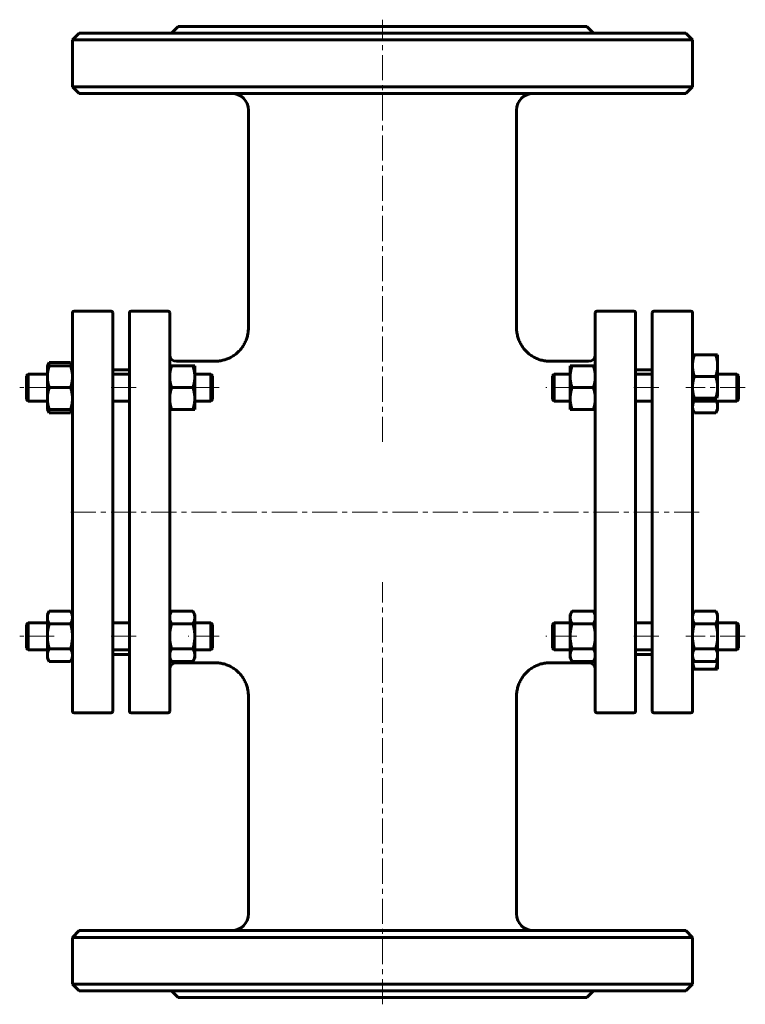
# Model space of a CAD drawing. Header units: millimetres. Extents: x 258 to 474, y 50 to 344.
import ezdxf

# ---------------------------------------------------------------- set-up
doc = ezdxf.new("R2010")
doc.units = ezdxf.units.MM
doc.linetypes.add('K5LT_AXLED', pattern=[12, 7.5, -1.5, 1.5, -1.5])
doc.linetypes.add('K5LT_BASIC', pattern=[0])
doc.layers.add('Системный слой (1)', color=7, linetype='Continuous', true_color=0x6c6c6c)

# ---------------------------------------------------------------- blocks, each defined once
blk = doc.blocks.new('U0')
at = {"layer": 'Системный слой (1)', "linetype": 'K5LT_BASIC', "lineweight": 60}
for p, q in [((465.94, 153.62), (465.94, 153.65)), ((465.94, 153.6), (465.94, 153.62)), ((465.94, 153.58), (465.94, 153.6))]:
    blk.add_line(p, q, dxfattribs=at)
blk = doc.blocks.new('U1')
at = {"layer": 'Системный слой (1)', "linetype": 'K5LT_BASIC', "lineweight": 60}
for p, q in [((458.44, 153.65), (458.44, 153.62)), ((458.44, 153.62), (458.44, 153.6)), ((458.44, 153.6), (458.44, 153.58))]:
    blk.add_line(p, q, dxfattribs=at)
blk = doc.blocks.new('U2')
at = {"layer": 'Системный слой (1)', "linetype": 'K5LT_BASIC', "lineweight": 60}
for p, q in [((266.07, 227.9), (266.19, 227.57)), ((266.19, 227.57), (266.34, 227.24)), ((266.34, 227.24), (266.52, 226.89))]:
    blk.add_line(p, q, dxfattribs=at)
blk = doc.blocks.new('U3')
at = {"layer": 'Системный слой (1)', "linetype": 'K5LT_BASIC', "lineweight": 60}
for p, q in [((266.19, 241.22), (266.07, 240.9)), ((266.34, 241.55), (266.19, 241.22)), ((266.52, 241.9), (266.34, 241.55))]:
    blk.add_line(p, q, dxfattribs=at)
blk = doc.blocks.new('U4')
at = {"layer": 'Системный слой (1)', "linetype": 'K5LT_BASIC', "lineweight": 60}
for p, q in [((272.86, 226.89), (273.05, 227.24)), ((273.05, 227.24), (273.2, 227.57)), ((273.2, 227.57), (273.31, 227.9))]:
    blk.add_line(p, q, dxfattribs=at)
blk = doc.blocks.new('U5')
at = {"layer": 'Системный слой (1)', "linetype": 'K5LT_BASIC', "lineweight": 60}
for p, q in [((273.05, 241.55), (272.86, 241.9)), ((273.2, 241.22), (273.05, 241.55)), ((273.31, 240.9), (273.2, 241.22))]:
    blk.add_line(p, q, dxfattribs=at)
blk = doc.blocks.new('U6')
at = {"layer": 'Системный слой (1)', "linetype": 'K5LT_BASIC', "lineweight": 60}
for p, q in [((304.44, 152.27), (315.94, 152.27)), ((415.94, 152.27), (427.44, 152.27))]:
    blk.add_line(p, q, dxfattribs=at)
blk = doc.blocks.new('U7')
at = {"layer": 'Системный слой (1)', "linetype": 'K5LT_BASIC', "lineweight": 60}
for p, q in [((304.44, 242.27), (315.94, 242.27)), ((415.94, 242.27), (427.44, 242.27))]:
    blk.add_line(p, q, dxfattribs=at)
blk = doc.blocks.new('U8')
at = {"layer": 'Системный слой (1)', "linetype": 'K5LT_BASIC', "lineweight": 60}
for p, q in [((458.64, 229.83), (458.49, 229.29)), ((458.89, 230.4), (458.64, 229.83)), ((458.49, 229.29), (458.44, 228.77))]:
    blk.add_line(p, q, dxfattribs=at)
blk = doc.blocks.new('U9')
at = {"layer": 'Системный слой (1)', "linetype": 'K5LT_BASIC', "lineweight": 60}
for p, q in [((465.75, 229.83), (465.5, 230.4)), ((465.89, 229.29), (465.75, 229.83)), ((465.94, 228.77), (465.89, 229.29))]:
    blk.add_line(p, q, dxfattribs=at)

msp = doc.modelspace()

# ---------------------------------------------------------------- linework, layer by layer
at = {"layer": 'Системный слой (1)', "linetype": 'K5LT_AXLED', "lineweight": 18}
for p, q in [((365.94, 218.19), (365.94, 344.27)), ((267.94, 234.4), (257.69, 234.4)), ((292.44, 234.4), (283.44, 234.4)), ((317.19, 234.4), (307.94, 234.4)), ((423.94, 234.4), (414.69, 234.4)), ((448.44, 234.4), (439.44, 234.4)), ((474.19, 234.4), (456.44, 234.4)), ((460.44, 197.27), (271.44, 197.27)), ((365.94, 50.27), (365.94, 176.36)), ((267.94, 160.15), (257.69, 160.15)), ((292.44, 160.15), (283.44, 160.15)), ((317.19, 160.15), (307.94, 160.15)), ((423.94, 160.15), (414.69, 160.15)), ((448.44, 160.15), (439.44, 160.15)), ((474.19, 160.15), (456.44, 160.15))]:
    msp.add_line(p, q, dxfattribs=at)
at = {"layer": 'Системный слой (1)', "linetype": 'K5LT_BASIC', "lineweight": 60}
for p, q in [((304.94, 342.27), (302.94, 340.27)), ((304.94, 342.27), (426.94, 342.27)), ((426.94, 342.27), (428.94, 340.27)), ((275.44, 340.27), (273.44, 338.27)), ((273.44, 324.27), (273.44, 338.27)), ((273.44, 338.27), (458.44, 338.27)), ((275.44, 340.27), (456.44, 340.27)), ((456.44, 340.27), (458.44, 338.27)), ((458.44, 324.27), (458.44, 338.27)), ((458.44, 324.27), (273.44, 324.27)), ((275.44, 322.27), (273.44, 324.27)), ((456.44, 322.27), (458.44, 324.27)), ((275.44, 322.27), (456.44, 322.27)), ((325.94, 252.27), (325.94, 317.27)), ((405.94, 252.27), (405.94, 317.27)), ((273.44, 137.77), (273.44, 256.77)), ((273.94, 257.27), (284.94, 257.27)), ((285.44, 256.77), (285.44, 137.77)), ((290.44, 137.77), (290.44, 256.77)), ((301.94, 257.27), (290.94, 257.27)), ((302.44, 256.77), (302.44, 137.77)), ((429.44, 256.77), (429.44, 137.77)), ((440.94, 257.27), (429.94, 257.27)), ((441.44, 137.77), (441.44, 256.77)), ((446.44, 256.77), (446.44, 137.77)), ((446.94, 257.27), (457.94, 257.27)), ((458.44, 244.22), (458.44, 256.77)), ((458.44, 244.22), (459.02, 244.22)), ((458.44, 240.97), (458.44, 244.22)), ((459.02, 244.22), (465.36, 244.22)), ((465.36, 244.22), (465.94, 244.22)), ((465.94, 244.22), (465.94, 240.97)), ((265.94, 240.9), (266.52, 241.9)), ((266.52, 241.9), (272.86, 241.9)), ((273.44, 240.9), (272.86, 241.9)), ((315.94, 242.27), (315.94, 242.27)), ((415.94, 242.27), (415.94, 242.27)), ((259.69, 237.9), (260.19, 238.4)), ((260.19, 238.4), (260.19, 230.4)), ((260.19, 238.4), (265.94, 238.4)), ((265.94, 240.9), (266.52, 240.9)), ((265.94, 237.65), (265.94, 240.9)), ((266.52, 240.9), (272.86, 240.9)), ((272.86, 240.9), (273.44, 240.9)), ((285.44, 239.77), (290.44, 239.77)), ((285.44, 238.4), (290.44, 238.4)), ((302.44, 240.9), (303.02, 240.9)), ((303.02, 240.9), (309.36, 240.9)), ((309.36, 240.9), (309.94, 240.9)), ((309.94, 240.9), (309.94, 237.65)), ((309.94, 238.4), (314.69, 238.4)), ((315.19, 237.9), (314.69, 238.4)), ((314.69, 230.4), (314.69, 238.4)), ((416.69, 237.9), (417.19, 238.4)), ((417.19, 238.4), (421.94, 238.4)), ((417.19, 230.4), (417.19, 238.4)), ((421.94, 240.9), (422.52, 240.9)), ((421.94, 237.65), (421.94, 240.9)), ((422.52, 240.9), (428.86, 240.9)), ((428.86, 240.9), (429.44, 240.9)), ((441.44, 239.77), (446.44, 239.77)), ((441.44, 238.4), (446.44, 238.4)), ((458.44, 237.74), (458.44, 240.97)), ((465.94, 240.97), (465.94, 234.47)), ((465.94, 238.4), (471.69, 238.4)), ((472.19, 237.9), (471.69, 238.4)), ((471.69, 238.4), (471.69, 230.4)), ((259.69, 230.9), (259.69, 237.9)), ((265.94, 231.15), (265.94, 237.65)), ((309.94, 237.65), (309.94, 231.15)), ((315.19, 237.9), (315.19, 230.9)), ((416.69, 237.9), (416.69, 230.9)), ((421.94, 231.15), (421.94, 237.65)), ((458.44, 160.69), (458.44, 237.74)), ((459.02, 237.72), (465.36, 237.72)), ((472.19, 230.9), (472.19, 237.9)), ((266.52, 234.4), (272.86, 234.4)), ((303.02, 234.4), (309.36, 234.4)), ((422.52, 234.4), (428.86, 234.4)), ((465.94, 234.47), (465.94, 232.11)), ((259.69, 230.9), (260.19, 230.4)), ((260.19, 230.4), (265.94, 230.4)), ((265.94, 227.9), (265.94, 231.15)), ((285.44, 230.4), (290.44, 230.4)), ((309.94, 231.15), (309.94, 227.9)), ((309.94, 230.4), (314.69, 230.4)), ((315.19, 230.9), (314.69, 230.4)), ((416.69, 230.9), (417.19, 230.4)), ((417.19, 230.4), (421.94, 230.4)), ((421.94, 227.9), (421.94, 231.15)), ((441.44, 230.4), (446.44, 230.4)), ((458.44, 230.4), (471.69, 230.4)), ((459.02, 231.22), (458.7, 231.22)), ((459.02, 231.22), (465.36, 231.22)), ((465.69, 231.22), (465.36, 231.22)), ((465.94, 230.4), (465.94, 228.77)), ((472.19, 230.9), (471.69, 230.4)), ((266.52, 227.9), (265.94, 227.9)), ((265.94, 227.9), (266.52, 226.89)), ((266.52, 227.9), (272.86, 227.9)), ((266.52, 226.89), (272.86, 226.89)), ((273.44, 227.9), (272.86, 227.9)), ((273.44, 227.9), (272.86, 226.89)), ((303.02, 227.9), (302.44, 227.9)), ((303.02, 227.9), (309.36, 227.9)), ((309.94, 227.9), (309.36, 227.9)), ((422.52, 227.9), (421.94, 227.9)), ((422.52, 227.9), (428.86, 227.9)), ((429.44, 227.9), (428.86, 227.9)), ((458.44, 227.9), (459.02, 226.89)), ((459.02, 226.89), (465.36, 226.89)), ((465.94, 227.9), (465.36, 226.89)), ((465.94, 228.77), (465.94, 227.9)), ((265.94, 166.65), (266.52, 167.65)), ((266.52, 167.65), (272.86, 167.65)), ((273.44, 166.65), (272.86, 167.65)), ((302.44, 166.65), (303.02, 167.65)), ((303.02, 167.65), (309.36, 167.65)), ((309.94, 166.65), (309.36, 167.65)), ((421.94, 166.65), (422.52, 167.65)), ((422.52, 167.65), (428.86, 167.65)), ((429.44, 166.65), (428.86, 167.65)), ((458.44, 166.65), (459.02, 167.65)), ((459.02, 167.65), (465.36, 167.65)), ((465.94, 166.65), (465.36, 167.65)), ((265.94, 165.78), (265.94, 166.65)), ((265.94, 160.15), (265.94, 165.78)), ((309.94, 166.65), (309.94, 165.78)), ((309.94, 165.78), (309.94, 160.15)), ((421.94, 165.78), (421.94, 166.65)), ((421.94, 160.15), (421.94, 165.78)), ((465.94, 166.65), (465.94, 165.78)), ((465.94, 165.78), (465.94, 160.15)), ((259.69, 163.65), (260.19, 164.15)), ((259.69, 156.65), (259.69, 163.65)), ((260.19, 164.15), (260.19, 156.15)), ((260.19, 164.15), (265.94, 164.15)), ((266.52, 163.9), (272.86, 163.9)), ((285.44, 164.15), (290.44, 164.15)), ((303.02, 163.9), (309.36, 163.9)), ((309.94, 164.15), (314.69, 164.15)), ((314.69, 156.15), (314.69, 164.15)), ((315.19, 163.65), (314.69, 164.15)), ((315.19, 163.65), (315.19, 156.65)), ((416.69, 163.65), (417.19, 164.15)), ((416.69, 163.65), (416.69, 156.65)), ((417.19, 156.15), (417.19, 164.15)), ((417.19, 164.15), (421.94, 164.15)), ((422.52, 163.9), (428.86, 163.9)), ((441.44, 164.15), (446.44, 164.15)), ((459.02, 163.9), (465.36, 163.9)), ((465.94, 164.15), (471.69, 164.15)), ((471.69, 164.15), (471.69, 156.15)), ((472.19, 163.65), (471.69, 164.15)), ((472.19, 156.65), (472.19, 163.65)), ((265.94, 154.52), (265.94, 160.15)), ((309.94, 160.15), (309.94, 154.52)), ((421.94, 154.52), (421.94, 160.15)), ((458.44, 160.15), (458.44, 160.69)), ((458.44, 154.52), (458.44, 160.15)), ((465.94, 160.15), (465.94, 154.52)), ((259.69, 156.65), (260.19, 156.15)), ((260.19, 156.15), (265.94, 156.15)), ((266.52, 156.4), (272.86, 156.4)), ((285.44, 156.15), (290.44, 156.15)), ((303.02, 156.4), (309.36, 156.4)), ((309.94, 156.15), (314.69, 156.15)), ((315.19, 156.65), (314.69, 156.15)), ((416.69, 156.65), (417.19, 156.15)), ((417.19, 156.15), (421.94, 156.15)), ((422.52, 156.4), (428.86, 156.4)), ((441.44, 156.15), (446.44, 156.15)), ((459.02, 156.4), (465.36, 156.4)), ((465.94, 156.15), (471.69, 156.15)), ((472.19, 156.65), (471.69, 156.15)), ((265.94, 153.65), (265.94, 154.52)), ((265.94, 153.65), (266.52, 152.64)), ((273.44, 153.65), (272.86, 152.64)), ((285.44, 154.77), (290.44, 154.77)), ((302.44, 153.65), (303.02, 152.64)), ((309.94, 153.65), (309.36, 152.64)), ((309.94, 154.52), (309.94, 153.65)), ((421.94, 153.65), (421.94, 154.52)), ((421.94, 153.65), (422.52, 152.64)), ((429.44, 153.65), (428.86, 152.64)), ((441.44, 154.77), (446.44, 154.77)), ((458.44, 153.65), (458.44, 154.52)), ((458.44, 153.65), (458.44, 153.65)), ((458.44, 153.65), (459.02, 152.64)), ((458.44, 137.77), (458.44, 153.65)), ((465.94, 153.65), (465.36, 152.64)), ((465.94, 154.52), (465.94, 153.65)), ((465.94, 153.65), (465.94, 153.58)), ((465.94, 153.58), (465.94, 150.33)), ((266.52, 152.64), (272.86, 152.64)), ((303.02, 152.64), (309.36, 152.64)), ((315.94, 152.27), (315.94, 152.27)), ((415.94, 152.27), (415.94, 152.27)), ((422.52, 152.64), (428.86, 152.64)), ((459.02, 150.33), (458.44, 150.33)), ((459.02, 152.64), (465.36, 152.64)), ((459.02, 150.33), (465.36, 150.33)), ((465.94, 150.33), (465.36, 150.33)), ((325.94, 77.27), (325.94, 142.27)), ((405.94, 77.27), (405.94, 142.27)), ((273.94, 137.27), (284.94, 137.27)), ((301.94, 137.27), (290.94, 137.27)), ((440.94, 137.27), (429.94, 137.27)), ((446.94, 137.27), (457.94, 137.27)), ((275.44, 72.27), (273.44, 70.27)), ((456.44, 72.27), (275.44, 72.27)), ((456.44, 72.27), (458.44, 70.27)), ((273.44, 56.27), (273.44, 70.27)), ((273.44, 70.27), (458.44, 70.27)), ((458.44, 56.27), (458.44, 70.27)), ((458.44, 56.27), (273.44, 56.27)), ((275.44, 54.27), (273.44, 56.27)), ((456.44, 54.27), (458.44, 56.27)), ((275.44, 54.27), (456.44, 54.27)), ((304.94, 52.27), (302.94, 54.27)), ((426.94, 52.27), (428.94, 54.27)), ((304.94, 52.27), (426.94, 52.27))]:
    msp.add_line(p, q, dxfattribs=at)
for centre, radius, start, end in [((320.94, 317.27), 5, 0, 90), ((410.94, 317.27), 5, 90, 180), ((273.94, 256.77), 0.5, 90, 180), ((284.94, 256.77), 0.5, 0, 90), ((290.94, 256.77), 0.5, 90, 180), ((301.94, 256.77), 0.5, 0, 90), ((429.94, 256.77), 0.5, 90, 180), ((440.94, 256.77), 0.5, 0, 90), ((446.94, 256.77), 0.5, 90, 180), ((457.94, 256.77), 0.5, 0, 90), ((304.44, 244.27), 2, 180, 270), ((427.44, 244.27), 2, 270, 0), ((304.44, 150.27), 2, 90, 180), ((427.44, 150.27), 2, 0, 90), ((273.94, 137.77), 0.5, 180, 270), ((284.94, 137.77), 0.5, 270, 0), ((290.94, 137.77), 0.5, 180, 270), ((301.94, 137.77), 0.5, 270, 0), ((429.94, 137.77), 0.5, 180, 270), ((440.94, 137.77), 0.5, 270, 0), ((446.94, 137.77), 0.5, 180, 270), ((457.94, 137.77), 0.5, 270, 0), ((320.94, 77.27), 5, 270, 0), ((410.94, 77.27), 5, 180, 270)]:
    msp.add_arc(centre, radius, start, end, dxfattribs=at)
for points, knots in [([(325.94, 252.27), (325.94, 252.27), (325.94, 252.27), (325.94, 252.26), (325.94, 252.26), (325.94, 252.25), (325.94, 252.24), (325.94, 252.22), (325.94, 252.21), (325.94, 252.18), (325.94, 252.15), (325.94, 252.08), (325.94, 252.04), (325.94, 251.9), (325.93, 251.81), (325.92, 251.54), (325.9, 251.36), (325.84, 250.82), (325.78, 250.46), (325.61, 249.68), (325.49, 249.26), (325.19, 248.44), (325.01, 248.04), (324.61, 247.28), (324.39, 246.91), (323.89, 246.19), (323.62, 245.85), (323.03, 245.21), (322.71, 244.9), (322.06, 244.35), (321.71, 244.1), (321, 243.64), (320.63, 243.43), (319.84, 243.06), (319.42, 242.89), (318.56, 242.62), (318.12, 242.51), (317.24, 242.35), (316.8, 242.3), (316.22, 242.27), (316.08, 242.27), (315.94, 242.27)], [0, 0, 0, 0, 0.008204, 0.008204, 0.02133, 0.02133, 0.045942, 0.045942, 0.093524, 0.093524, 0.187048, 0.187048, 0.372455, 0.372455, 0.739989, 0.739989, 1.468492, 1.468492, 2.912372, 2.912372, 4.66833, 4.66833, 6.412897, 6.412897, 8.142999, 8.142999, 9.901454, 9.901454, 11.647429, 11.647429, 13.352755, 13.352755, 15.053833, 15.053833, 16.855166, 16.855166, 18.662069, 18.662069, 20.440984, 20.440984, 20.99959, 20.99959, 20.99959, 20.99959]), ([(405.94, 252.27), (405.94, 252.27), (405.94, 252.26), (405.94, 252.25), (405.94, 252.25), (405.94, 252.24), (405.94, 252.23), (405.94, 252.2), (405.94, 252.18), (405.94, 252.13), (405.94, 252.1), (405.94, 252), (405.95, 251.94), (405.95, 251.74), (405.96, 251.62), (405.99, 251.24), (406.02, 250.99), (406.13, 250.32), (406.22, 249.89), (406.47, 249.05), (406.62, 248.64), (406.97, 247.84), (407.17, 247.46), (407.62, 246.72), (407.87, 246.36), (408.41, 245.68), (408.71, 245.36), (409.33, 244.76), (409.66, 244.48), (410.35, 243.98), (410.7, 243.75), (411.45, 243.33), (411.86, 243.14), (412.69, 242.81), (413.12, 242.67), (413.99, 242.46), (414.43, 242.38), (415.23, 242.29), (415.59, 242.27), (415.94, 242.27)], [0, 0, 0, 0, 0.013126, 0.013126, 0.032815, 0.032815, 0.068912, 0.068912, 0.137825, 0.137825, 0.272368, 0.272368, 0.534892, 0.534892, 1.046812, 1.046812, 2.044402, 2.044402, 3.794684, 3.794684, 5.54996, 5.54996, 7.280113, 7.280113, 9.026379, 9.026379, 10.78326, 10.78326, 12.511569, 12.511569, 14.183109, 14.183109, 15.970077, 15.970077, 17.778221, 17.778221, 19.574949, 19.574949, 20.997949, 20.997949, 20.997949, 20.997949]), ([(458.44, 232.11), (458.49, 231.96), (458.56, 231.7), (458.64, 231.41), (458.68, 231.27), (458.7, 231.22)], [0, 0, 0, 0, 2.643036, 4.899415, 6, 6, 6, 6]), ([(465.69, 231.22), (465.72, 231.33), (465.79, 231.57), (465.87, 231.88), (465.93, 232.07), (465.94, 232.11)], [0, 0, 0, 0, 2.62135, 5.25991, 6, 6, 6, 6]), ([(325.94, 142.27), (325.94, 142.28), (325.94, 142.28), (325.94, 142.28), (325.94, 142.29), (325.94, 142.3), (325.94, 142.3), (325.94, 142.32), (325.94, 142.33), (325.94, 142.37), (325.94, 142.39), (325.94, 142.46), (325.94, 142.51), (325.94, 142.64), (325.93, 142.73), (325.92, 143.01), (325.9, 143.19), (325.84, 143.73), (325.78, 144.08), (325.61, 144.86), (325.49, 145.28), (325.19, 146.1), (325.01, 146.5), (324.61, 147.27), (324.39, 147.64), (323.89, 148.35), (323.62, 148.69), (323.03, 149.34), (322.71, 149.64), (322.06, 150.2), (321.71, 150.45), (321, 150.91), (320.63, 151.11), (319.84, 151.49), (319.42, 151.65), (318.56, 151.93), (318.13, 152.04), (317.25, 152.2), (316.8, 152.25), (316.22, 152.27), (316.08, 152.27), (315.94, 152.27)], [0, 0, 0, 0, 0.008204, 0.008204, 0.02133, 0.02133, 0.045941, 0.045941, 0.093523, 0.093523, 0.187045, 0.187045, 0.37245, 0.37245, 0.739978, 0.739978, 1.46847, 1.46847, 2.912329, 2.912329, 4.66845, 4.66845, 6.413098, 6.413098, 8.143238, 8.143238, 9.901578, 9.901578, 11.64725, 11.64725, 13.352082, 13.352082, 15.052748, 15.052748, 16.854034, 16.854034, 18.661298, 18.661298, 20.440914, 20.440914, 20.99959, 20.99959, 20.99959, 20.99959]), ([(405.94, 142.27), (405.94, 142.28), (405.94, 142.28), (405.94, 142.29), (405.94, 142.29), (405.94, 142.31), (405.94, 142.32), (405.94, 142.34), (405.94, 142.36), (405.94, 142.41), (405.94, 142.44), (405.94, 142.54), (405.95, 142.61), (405.95, 142.8), (405.96, 142.93), (405.99, 143.3), (406.02, 143.55), (406.13, 144.23), (406.22, 144.65), (406.47, 145.49), (406.62, 145.9), (406.97, 146.7), (407.17, 147.08), (407.62, 147.82), (407.87, 148.18), (408.41, 148.86), (408.71, 149.19), (409.33, 149.79), (409.66, 150.07), (410.35, 150.57), (410.7, 150.79), (411.45, 151.21), (411.86, 151.4), (412.69, 151.73), (413.12, 151.87), (413.99, 152.09), (414.43, 152.17), (415.23, 152.25), (415.59, 152.27), (415.94, 152.27)], [0, 0, 0, 0, 0.013126, 0.013126, 0.032815, 0.032815, 0.068911, 0.068911, 0.137823, 0.137823, 0.272364, 0.272364, 0.534884, 0.534884, 1.046797, 1.046797, 2.044372, 2.044372, 3.79484, 3.79484, 5.550248, 5.550248, 7.280436, 7.280436, 9.026683, 9.026683, 10.783356, 10.783356, 12.511259, 12.511259, 14.182269, 14.182269, 15.969013, 15.969013, 17.777317, 17.777317, 19.57459, 19.57459, 20.997949, 20.997949, 20.997949, 20.997949])]:
    msp.add_open_spline(points, degree=3, knots=knots, dxfattribs=at)
for points in [[(459.02, 244.22), (458.44, 242.48), (458.44, 240.97)], [(465.94, 240.97), (465.94, 242.48), (465.36, 244.22)], [(266.52, 240.9), (265.94, 239.15), (265.94, 237.65)], [(273.44, 237.65), (273.44, 239.15), (272.86, 240.9)], [(303.02, 240.9), (302.44, 239.15), (302.44, 237.65)], [(309.94, 237.65), (309.94, 239.15), (309.36, 240.9)], [(422.52, 240.9), (421.94, 239.15), (421.94, 237.65)], [(429.44, 237.65), (429.44, 239.15), (428.86, 240.9)], [(458.44, 240.97), (458.44, 239.46), (459.02, 237.72)], [(465.36, 237.72), (465.94, 239.46), (465.94, 240.97)], [(265.94, 237.65), (265.94, 236.14), (266.52, 234.4)], [(272.86, 234.4), (273.44, 236.14), (273.44, 237.65)], [(302.44, 237.65), (302.44, 236.14), (303.02, 234.4)], [(309.36, 234.4), (309.94, 236.14), (309.94, 237.65)], [(421.94, 237.65), (421.94, 236.14), (422.52, 234.4)], [(428.86, 234.4), (429.44, 236.14), (429.44, 237.65)], [(459.02, 237.72), (458.44, 235.98), (458.44, 234.47)], [(465.94, 234.47), (465.94, 235.98), (465.36, 237.72)], [(266.52, 234.4), (265.94, 232.65), (265.94, 231.15)], [(273.44, 231.15), (273.44, 232.65), (272.86, 234.4)], [(303.02, 234.4), (302.44, 232.65), (302.44, 231.15)], [(309.94, 231.15), (309.94, 232.65), (309.36, 234.4)], [(422.52, 234.4), (421.94, 232.65), (421.94, 231.15)], [(429.44, 231.15), (429.44, 232.65), (428.86, 234.4)], [(458.44, 234.47), (458.44, 232.96), (459.02, 231.22)], [(465.36, 231.22), (465.94, 232.96), (465.94, 234.47)], [(265.94, 231.15), (265.94, 229.64), (266.52, 227.9)], [(272.86, 227.9), (273.44, 229.64), (273.44, 231.15)], [(302.44, 231.15), (302.44, 229.64), (303.02, 227.9)], [(309.36, 227.9), (309.94, 229.64), (309.94, 231.15)], [(421.94, 231.15), (421.94, 229.64), (422.52, 227.9)], [(428.86, 227.9), (429.44, 229.64), (429.44, 231.15)], [(458.44, 228.77), (458.44, 227.9), (459.02, 226.89)], [(465.36, 226.89), (465.94, 227.9), (465.94, 228.77)], [(266.52, 167.65), (265.94, 166.65), (265.94, 165.78)], [(273.44, 165.78), (273.44, 166.65), (272.86, 167.65)], [(303.02, 167.65), (302.44, 166.65), (302.44, 165.78)], [(309.94, 165.78), (309.94, 166.65), (309.36, 167.65)], [(422.52, 167.65), (421.94, 166.65), (421.94, 165.78)], [(429.44, 165.78), (429.44, 166.65), (428.86, 167.65)], [(459.02, 167.65), (458.44, 166.65), (458.44, 165.78)], [(465.94, 165.78), (465.94, 166.65), (465.36, 167.65)], [(265.94, 165.78), (265.94, 164.91), (266.52, 163.9)], [(272.86, 163.9), (273.44, 164.91), (273.44, 165.78)], [(302.44, 165.78), (302.44, 164.91), (303.02, 163.9)], [(309.36, 163.9), (309.94, 164.91), (309.94, 165.78)], [(421.94, 165.78), (421.94, 164.91), (422.52, 163.9)], [(428.86, 163.9), (429.44, 164.91), (429.44, 165.78)], [(458.44, 165.78), (458.44, 164.91), (459.02, 163.9)], [(465.36, 163.9), (465.94, 164.91), (465.94, 165.78)], [(266.52, 163.9), (265.94, 161.89), (265.94, 160.15)], [(273.44, 160.15), (273.44, 161.89), (272.86, 163.9)], [(303.02, 163.9), (302.44, 161.89), (302.44, 160.15)], [(309.94, 160.15), (309.94, 161.89), (309.36, 163.9)], [(422.52, 163.9), (421.94, 161.89), (421.94, 160.15)], [(429.44, 160.15), (429.44, 161.89), (428.86, 163.9)], [(459.02, 163.9), (458.44, 161.89), (458.44, 160.15)], [(465.94, 160.15), (465.94, 161.89), (465.36, 163.9)], [(265.94, 160.15), (265.94, 158.41), (266.52, 156.4)], [(272.86, 156.4), (273.44, 158.41), (273.44, 160.15)], [(302.44, 160.15), (302.44, 158.41), (303.02, 156.4)], [(309.36, 156.4), (309.94, 158.41), (309.94, 160.15)], [(421.94, 160.15), (421.94, 158.41), (422.52, 156.4)], [(428.86, 156.4), (429.44, 158.41), (429.44, 160.15)], [(458.44, 160.15), (458.44, 158.41), (459.02, 156.4)], [(465.36, 156.4), (465.94, 158.41), (465.94, 160.15)], [(266.52, 156.4), (265.94, 155.39), (265.94, 154.52)], [(273.44, 154.52), (273.44, 155.39), (272.86, 156.4)], [(303.02, 156.4), (302.44, 155.39), (302.44, 154.52)], [(309.94, 154.52), (309.94, 155.39), (309.36, 156.4)], [(422.52, 156.4), (421.94, 155.39), (421.94, 154.52)], [(429.44, 154.52), (429.44, 155.39), (428.86, 156.4)], [(459.02, 156.4), (458.44, 155.39), (458.44, 154.52)], [(465.94, 154.52), (465.94, 155.39), (465.36, 156.4)], [(265.94, 154.52), (265.94, 153.65), (266.52, 152.64)], [(272.86, 152.64), (273.44, 153.65), (273.44, 154.52)], [(302.44, 154.52), (302.44, 153.65), (303.02, 152.64)], [(309.36, 152.64), (309.94, 153.65), (309.94, 154.52)], [(421.94, 154.52), (421.94, 153.65), (422.52, 152.64)], [(428.86, 152.64), (429.44, 153.65), (429.44, 154.52)], [(458.44, 154.52), (458.44, 153.65), (459.02, 152.64)], [(458.44, 153.58), (458.44, 152.07), (459.02, 150.33)], [(465.36, 152.64), (465.94, 153.65), (465.94, 154.52)], [(465.36, 150.33), (465.94, 152.07), (465.94, 153.58)]]:
    msp.add_rational_spline(points, [1, 1.0379548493, 1], degree=2, dxfattribs=at)

# ---------------------------------------------------------------- block references
at = {"layer": 'Системный слой (1)'}
for name in ['U3', 'U5', 'U7', 'U8', 'U9', 'U2', 'U4', 'U1', 'U0', 'U6']:
    msp.add_blockref(name, (0, 0), dxfattribs=at)

doc.saveas('drawing.dxf')
